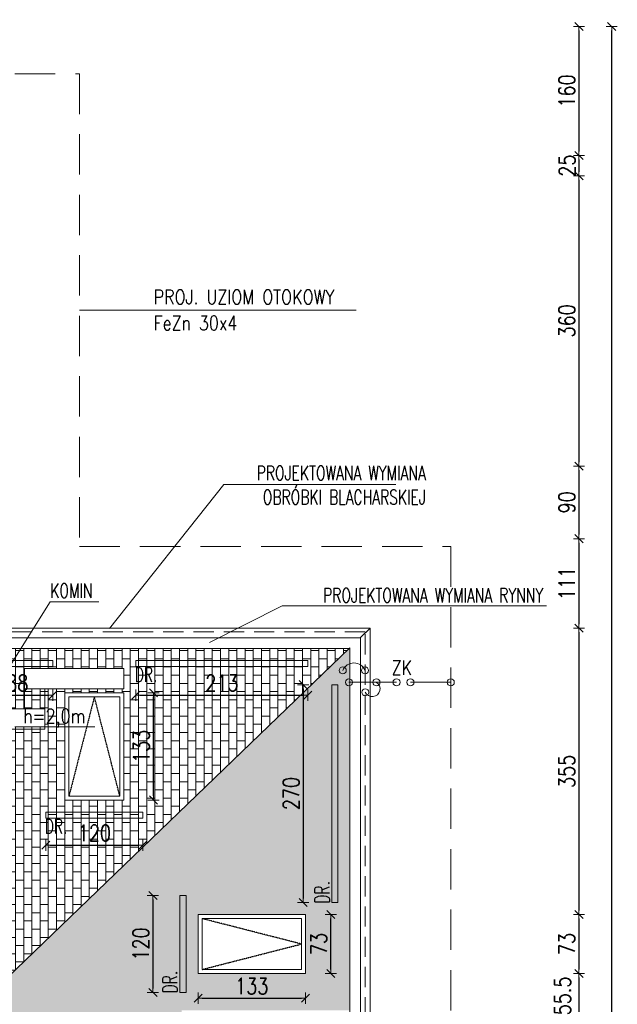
# Model space of a CAD drawing. Header units: millimetres. Extents: x 5973 to 39040, y 4443 to 37727.
# Tile 50 of 52: x 18649 to 19389, y 21913 to 23134. Entities that reach past the tile are written whole.
import ezdxf
from ezdxf.enums import TextEntityAlignment as Align

# ---------------------------------------------------------------- set-up
doc = ezdxf.new("R2010")
doc.units = ezdxf.units.MM
for name, pattern in [('DASHDOT', [1, 0.5, -0.25, 0, -0.25]), ('DASHED', [0.75, 0.5, -0.25]), ('HIDDEN', [0.375, 0.25, -0.125])]:
    doc.linetypes.add(name, pattern=pattern)
for name, color, linetype, lineweight in [('!MODUS_OPIS', 3, 'Continuous', 13), ('Cienka', 3, 'Continuous', 9), ('E_0', 4, 'Continuous', 15), ('Widok', 1, 'Continuous', 15), ('WYMIAROWANIE', 1, 'Continuous', 18)]:
    doc.layers.add(name, color=color, linetype=linetype, lineweight=lineweight)
for name, color, linetype in [('E_OSP', 2, 'Continuous'), ('INSTALACJA ODGROMOWA', 7, 'Continuous'), ('OSIE', 1, 'DASHDOT')]:
    doc.layers.add(name, color=color, linetype=linetype)
doc.styles.add('ROMANS', font='romans.shx', dxfattribs={"width": 0.8})
doc.styles.add('TXT', font='simplex.shx', dxfattribs={"width": 0.8})
doc.dimstyles.new('DIM100', dxfattribs={"dimscale": 5, "dimtxt": 4, "dimasz": 1, "dimexe": 0, "dimexo": 0, "dimgap": 1, "dimtad": 1, "dimdec": 4, "dimrnd": 0.5, "dimdsep": 46, "dimtxsty": 'TXT', "dimblk1": 'TICK1', "dimblk2": 'TICK1', "dimsah": 1, "dimcen": 0, "dimse1": 1, "dimse2": 1, "dimclrd": 1, "dimclre": 7, "dimclrt": 9, "dimadec": 0, "dimazin": 0, "dimtfac": 1, "dimtdec": 4, "dimtmove": 2, "dimatfit": 3, "dimldrblk": 'TICK1', "dimfxl": 1, "dimtolj": 1, "dimarcsym": 0})

# ---------------------------------------------------------------- blocks, each defined once
blk = doc.blocks.new('TICK1')
at = {"color": 2}
blk.add_line((-1, -1), (1, 1), dxfattribs=at)
at = {"color": 0}
for p, q in [((0, 0), (-1, 0)), ((0, -1.4), (0, 1.4))]:
    blk.add_line(p, q, dxfattribs=at)
blk = doc.blocks.new('*D151')
at = {"layer": 'Defpoints', "color": 0, "transparency": 16777216}
for p in [(19083, 23428.3), (18597.9, 23176.6), (19083, 22615.6)]:
    blk.add_point(p, dxfattribs=at)
at = {"layer": 'WYMIAROWANIE', "color": 1, "lineweight": -2, "transparency": 16777216}
blk.add_line((18602.9, 23428.3), (19078, 23428.3), dxfattribs=at)
at = {"layer": 'WYMIAROWANIE', "color": 1, "lineweight": -2, "transparency": 16777216, "xscale": 5, "yscale": 5, "zscale": 5, "rotation": 180}
blk.add_blockref('TICK1', (18597.9, 23428.3), dxfattribs=at)
at = {"layer": 'WYMIAROWANIE', "color": 1, "lineweight": -2, "transparency": 16777216, "xscale": 5, "yscale": 5, "zscale": 5}
blk.add_blockref('TICK1', (19083, 23428.3), dxfattribs=at)
at = {"layer": 'WYMIAROWANIE', "color": 9, "transparency": 16777216, "insert": (18840.5, 23443.3), "char_height": 20, "attachment_point": 5, "style": 'TXT'}
blk.add_mtext('\\A1;485', dxfattribs=at)
blk = doc.blocks.new('*D157')
at = {"layer": 'Defpoints', "color": 0, "transparency": 16777216}
for p in [(15561.9, 23463.7), (15561.9, 22625.2), (19083, 22625.2)]:
    blk.add_point(p, dxfattribs=at)
at = {"layer": 'WYMIAROWANIE', "color": 1, "lineweight": -2, "transparency": 16777216}
blk.add_line((19078, 23463.7), (15566.9, 23463.7), dxfattribs=at)
at = {"layer": 'WYMIAROWANIE', "color": 1, "lineweight": -2, "transparency": 16777216, "xscale": 5, "yscale": 5, "zscale": 5, "rotation": 180}
blk.add_blockref('TICK1', (15561.9, 23463.7), dxfattribs=at)
at = {"layer": 'WYMIAROWANIE', "color": 1, "lineweight": -2, "transparency": 16777216, "xscale": 5, "yscale": 5, "zscale": 5}
blk.add_blockref('TICK1', (19083, 23463.7), dxfattribs=at)
at = {"layer": 'WYMIAROWANIE', "color": 9, "transparency": 16777216, "insert": (17322.5, 23478.7), "char_height": 20, "attachment_point": 5, "style": 'TXT'}
blk.add_mtext('\\A1;3521', dxfattribs=at)
blk = doc.blocks.new('*D158')
at = {"layer": 'Defpoints', "color": 0, "transparency": 16777216}
for p in [(18008.6, 23125.7), (18008.6, 22965.7), (19341.8, 22965.7)]:
    blk.add_point(p, dxfattribs=at)
at = {"layer": 'WYMIAROWANIE', "color": 1, "lineweight": -2, "transparency": 16777216}
blk.add_line((19341.8, 23120.7), (19341.8, 22970.7), dxfattribs=at)
at = {"layer": 'WYMIAROWANIE', "color": 1, "lineweight": -2, "transparency": 16777216, "xscale": 5, "yscale": 5, "zscale": 5}
for p, rotation in [((19341.8, 23125.7), 90), ((19341.8, 22965.7), 270)]:
    blk.add_blockref('TICK1', p, dxfattribs=dict(at, rotation=rotation))
at = {"layer": 'WYMIAROWANIE', "color": 9, "transparency": 16777216, "insert": (19326.8, 23045.7), "char_height": 20, "attachment_point": 5, "rotation": 90, "style": 'TXT'}
blk.add_mtext('\\A1;160', dxfattribs=at)
blk = doc.blocks.new('*D159')
at = {"layer": 'Defpoints', "color": 0, "transparency": 16777216}
for p in [(18008.6, 22965.7), (18288.6, 22940.7), (19341.8, 22940.7)]:
    blk.add_point(p, dxfattribs=at)
at = {"layer": 'WYMIAROWANIE', "color": 1, "lineweight": -2, "transparency": 16777216}
blk.add_line((19341.8, 22960.7), (19341.8, 22945.7), dxfattribs=at)
at = {"layer": 'WYMIAROWANIE', "color": 1, "lineweight": -2, "transparency": 16777216, "xscale": 5, "yscale": 5, "zscale": 5}
for p, rotation in [((19341.8, 22965.7), 90), ((19341.8, 22940.7), 270)]:
    blk.add_blockref('TICK1', p, dxfattribs=dict(at, rotation=rotation))
at = {"layer": 'WYMIAROWANIE', "color": 9, "transparency": 16777216, "insert": (19327.2, 22953.2), "char_height": 20, "attachment_point": 5, "rotation": 90, "style": 'TXT'}
blk.add_mtext('\\A1;25', dxfattribs=at)
blk = doc.blocks.new('*D160')
at = {"layer": 'Defpoints', "color": 0, "transparency": 16777216}
for p in [(18288.6, 22940.7), (18560.6, 22580.7), (19341.8, 22580.7)]:
    blk.add_point(p, dxfattribs=at)
at = {"layer": 'WYMIAROWANIE', "color": 1, "lineweight": -2, "transparency": 16777216}
blk.add_line((19341.8, 22935.7), (19341.8, 22585.7), dxfattribs=at)
at = {"layer": 'WYMIAROWANIE', "color": 1, "lineweight": -2, "transparency": 16777216, "xscale": 5, "yscale": 5, "zscale": 5}
for p, rotation in [((19341.8, 22940.7), 90), ((19341.8, 22580.7), 270)]:
    blk.add_blockref('TICK1', p, dxfattribs=dict(at, rotation=rotation))
at = {"layer": 'WYMIAROWANIE', "color": 9, "transparency": 16777216, "insert": (19326.8, 22760.7), "char_height": 20, "attachment_point": 5, "rotation": 90, "style": 'TXT'}
blk.add_mtext('\\A1;360', dxfattribs=at)
blk = doc.blocks.new('*D161')
at = {"layer": 'Defpoints', "color": 0, "transparency": 16777216}
for p in [(18560.6, 22580.7), (18560.6, 22490.7), (19341.8, 22490.7)]:
    blk.add_point(p, dxfattribs=at)
at = {"layer": 'WYMIAROWANIE', "color": 1, "lineweight": -2, "transparency": 16777216}
blk.add_line((19341.8, 22575.7), (19341.8, 22495.7), dxfattribs=at)
at = {"layer": 'WYMIAROWANIE', "color": 1, "lineweight": -2, "transparency": 16777216, "xscale": 5, "yscale": 5, "zscale": 5}
for p, rotation in [((19341.8, 22580.7), 90), ((19341.8, 22490.7), 270)]:
    blk.add_blockref('TICK1', p, dxfattribs=dict(at, rotation=rotation))
at = {"layer": 'WYMIAROWANIE', "color": 9, "transparency": 16777216, "insert": (19326.8, 22535.7), "char_height": 20, "attachment_point": 5, "rotation": 90, "style": 'TXT'}
blk.add_mtext('\\A1;90', dxfattribs=at)
blk = doc.blocks.new('*D162')
at = {"layer": 'Defpoints', "color": 0, "transparency": 16777216}
for p in [(18560.6, 22490.7), (18763.6, 22379.7), (19341.8, 22379.7)]:
    blk.add_point(p, dxfattribs=at)
at = {"layer": 'WYMIAROWANIE', "color": 1, "lineweight": -2, "transparency": 16777216}
blk.add_line((19341.8, 22485.7), (19341.8, 22384.7), dxfattribs=at)
at = {"layer": 'WYMIAROWANIE', "color": 1, "lineweight": -2, "transparency": 16777216, "xscale": 5, "yscale": 5, "zscale": 5}
for p, rotation in [((19341.8, 22490.7), 90), ((19341.8, 22379.7), 270)]:
    blk.add_blockref('TICK1', p, dxfattribs=dict(at, rotation=rotation))
at = {"layer": 'WYMIAROWANIE', "color": 9, "transparency": 16777216, "insert": (19326.8, 22435.2), "char_height": 20, "attachment_point": 5, "rotation": 90, "style": 'TXT'}
blk.add_mtext('\\A1;111', dxfattribs=at)
blk = doc.blocks.new('*D163')
at = {"layer": 'Defpoints', "color": 0, "transparency": 16777216}
for p in [(18763.6, 22379.7), (19143.6, 22024.7), (19341.8, 22024.7)]:
    blk.add_point(p, dxfattribs=at)
at = {"layer": 'WYMIAROWANIE', "color": 1, "lineweight": -2, "transparency": 16777216}
blk.add_line((19341.8, 22374.7), (19341.8, 22029.7), dxfattribs=at)
at = {"layer": 'WYMIAROWANIE', "color": 1, "lineweight": -2, "transparency": 16777216, "xscale": 5, "yscale": 5, "zscale": 5}
for p, rotation in [((19341.8, 22379.7), 90), ((19341.8, 22024.7), 270)]:
    blk.add_blockref('TICK1', p, dxfattribs=dict(at, rotation=rotation))
at = {"layer": 'WYMIAROWANIE', "color": 9, "transparency": 16777216, "insert": (19326.8, 22202.2), "char_height": 20, "attachment_point": 5, "rotation": 90, "style": 'TXT'}
blk.add_mtext('\\A1;355', dxfattribs=at)
blk = doc.blocks.new('*D164')
at = {"layer": 'Defpoints', "color": 0, "transparency": 16777216}
for p in [(19143.6, 22024.7), (19143.6, 21951.7), (19341.8, 21951.7)]:
    blk.add_point(p, dxfattribs=at)
at = {"layer": 'WYMIAROWANIE', "color": 1, "lineweight": -2, "transparency": 16777216}
blk.add_line((19341.8, 22019.7), (19341.8, 21956.7), dxfattribs=at)
at = {"layer": 'WYMIAROWANIE', "color": 1, "lineweight": -2, "transparency": 16777216, "xscale": 5, "yscale": 5, "zscale": 5}
for p, rotation in [((19341.8, 22024.7), 90), ((19341.8, 21951.7), 270)]:
    blk.add_blockref('TICK1', p, dxfattribs=dict(at, rotation=rotation))
at = {"layer": 'WYMIAROWANIE', "color": 9, "transparency": 16777216, "insert": (19326.8, 21988.2), "char_height": 20, "attachment_point": 5, "rotation": 90, "style": 'TXT'}
blk.add_mtext('\\A1;73', dxfattribs=at)
blk = doc.blocks.new('*D165')
at = {"layer": 'Defpoints', "color": 0, "transparency": 16777216}
for p in [(19143.6, 21951.7), (19198.3, 21896), (19341.8, 21896)]:
    blk.add_point(p, dxfattribs=at)
at = {"layer": 'WYMIAROWANIE', "color": 1, "lineweight": -2, "transparency": 16777216}
blk.add_line((19341.8, 21946.7), (19341.8, 21901), dxfattribs=at)
at = {"layer": 'WYMIAROWANIE', "color": 1, "lineweight": -2, "transparency": 16777216, "xscale": 5, "yscale": 5, "zscale": 5}
for p, rotation in [((19341.8, 21951.7), 90), ((19341.8, 21896), 270)]:
    blk.add_blockref('TICK1', p, dxfattribs=dict(at, rotation=rotation))
at = {"layer": 'WYMIAROWANIE', "color": 9, "transparency": 16777216, "insert": (19321.5, 21923.8), "char_height": 20, "attachment_point": 5, "rotation": 90, "style": 'TXT'}
blk.add_mtext('\\A1;55.5', dxfattribs=at)
blk = doc.blocks.new('*D172')
at = {"layer": 'Defpoints', "color": 0, "transparency": 16777216}
for p in [(16650, 23125.7), (19382.3, 23125.7), (16650, 20607.6)]:
    blk.add_point(p, dxfattribs=at)
at = {"layer": 'WYMIAROWANIE', "color": 1, "lineweight": -2, "transparency": 16777216}
blk.add_line((19382.3, 20612.6), (19382.3, 23120.7), dxfattribs=at)
at = {"layer": 'WYMIAROWANIE', "color": 1, "lineweight": -2, "transparency": 16777216, "xscale": 5, "yscale": 5, "zscale": 5}
for p, rotation in [((19382.3, 23125.7), 90), ((19382.3, 20607.6), 270)]:
    blk.add_blockref('TICK1', p, dxfattribs=dict(at, rotation=rotation))
at = {"layer": 'WYMIAROWANIE', "color": 9, "transparency": 16777216, "insert": (19367.3, 21866.6), "char_height": 20, "attachment_point": 5, "rotation": 90, "style": 'TXT'}
blk.add_mtext('\\A1;2518', dxfattribs=at)
blk = doc.blocks.new('*D241')
at = {"layer": 'Defpoints', "color": 0, "transparency": 16777216}
for p in [(18869.9, 21933.9), (19002.9, 21933.9), (19002.9, 21921)]:
    blk.add_point(p, dxfattribs=at)
at = {"layer": 'WYMIAROWANIE', "color": 1, "lineweight": -2, "transparency": 16777216}
blk.add_line((18874.9, 21921), (18997.9, 21921), dxfattribs=at)
at = {"layer": 'WYMIAROWANIE', "color": 1, "lineweight": -2, "transparency": 16777216, "xscale": 5, "yscale": 5, "zscale": 5, "rotation": 180}
blk.add_blockref('TICK1', (18869.9, 21921), dxfattribs=at)
at = {"layer": 'WYMIAROWANIE', "color": 1, "lineweight": -2, "transparency": 16777216, "xscale": 5, "yscale": 5, "zscale": 5}
blk.add_blockref('TICK1', (19002.9, 21921), dxfattribs=at)
at = {"layer": 'WYMIAROWANIE', "color": 9, "transparency": 16777216, "insert": (18936.4, 21936), "char_height": 20, "attachment_point": 5, "style": 'TXT'}
blk.add_mtext('\\A1;133', dxfattribs=at)
blk = doc.blocks.new('*D242')
at = {"layer": 'Defpoints', "color": 0, "transparency": 16777216}
for p in [(19018.9, 22024.7), (19034.4, 22024.7), (19018.9, 21951.7)]:
    blk.add_point(p, dxfattribs=at)
at = {"layer": 'WYMIAROWANIE', "color": 1, "lineweight": -2, "transparency": 16777216}
blk.add_line((19034.4, 21956.7), (19034.4, 22019.7), dxfattribs=at)
at = {"layer": 'WYMIAROWANIE', "color": 1, "lineweight": -2, "transparency": 16777216, "xscale": 5, "yscale": 5, "zscale": 5}
for p, rotation in [((19034.4, 22024.7), 90), ((19034.4, 21951.7), 270)]:
    blk.add_blockref('TICK1', p, dxfattribs=dict(at, rotation=rotation))
at = {"layer": 'WYMIAROWANIE', "color": 9, "transparency": 16777216, "insert": (19019.4, 21988.2), "char_height": 20, "attachment_point": 5, "rotation": 90, "style": 'TXT'}
blk.add_mtext('\\A1;73', dxfattribs=at)
blk = doc.blocks.new('*D245')
at = {"layer": 'Defpoints', "color": 0, "transparency": 16777216}
for p in [(18790.9, 22299.7), (18814.5, 22299.7), (18790.9, 22166.7)]:
    blk.add_point(p, dxfattribs=at)
at = {"layer": 'WYMIAROWANIE', "color": 1, "lineweight": -2, "transparency": 16777216}
blk.add_line((18814.5, 22171.7), (18814.5, 22294.7), dxfattribs=at)
at = {"layer": 'WYMIAROWANIE', "color": 1, "lineweight": -2, "transparency": 16777216, "xscale": 5, "yscale": 5, "zscale": 5}
for p, rotation in [((18814.5, 22299.7), 90), ((18814.5, 22166.7), 270)]:
    blk.add_blockref('TICK1', p, dxfattribs=dict(at, rotation=rotation))
at = {"layer": 'WYMIAROWANIE', "color": 9, "transparency": 16777216, "insert": (18799.5, 22233.2), "char_height": 20, "attachment_point": 5, "rotation": 90, "style": 'TXT'}
blk.add_mtext('\\A1;133', dxfattribs=at)
blk = doc.blocks.new('E_PUSZKA')
at = {"layer": 'E_0', "color": 3}
blk.add_circle((0, 0), 4.35, dxfattribs=at)
blk = doc.blocks.new('ODGROMÓWKA')
at = {"layer": '!MODUS_OPIS', "ltscale": 0.7}
for p, q in [((6382.4, 14210.3), (6039.4, 14210.3)), ((6058.5, 13693.7), (5959.4, 13693.7))]:
    blk.add_line(p, q, dxfattribs=at)
at = {"layer": 'E_0', "color": 2, "linetype": 'HIDDEN', "ltscale": 100}
for p, q in [((6393.3, 13811.3), (5933.2, 13811.5)), ((6393.4, 12696), (6393.3, 13811.3))]:
    blk.add_line(p, q, dxfattribs=at)
at = {"layer": 'E_0'}
for p, q in [((6432.3, 13748.9), (6373.3, 13748.9)), ((6449.5, 13748.9), (6499.5, 13748.9))]:
    blk.add_line(p, q, dxfattribs=at)
at = {"layer": 'E_0', "color": 3, "linetype": 'DASHED', "ltscale": 100}
blk.add_lwpolyline([(2839.4, 12062.6), (2839.4, 13362.3), (2778.4, 13362.3), (2778.4, 14503.3), (3540.4, 14503.3), (3540.4, 14633.7), (5284.4, 14633.7), (5284.4, 14503.3), (6039.4, 14503.3), (6039.4, 13917.3), (6499.5, 13917.2), (6499.4, 12546.3), (4282.7, 12546.5), (4282.7, 12425.5), (3909.7, 12425.5), (3909.7, 12062.6)], dxfattribs=at)
at = {"layer": 'E_0'}
for centre, radius, start, end in [((6379.5, 13758.1), 14.9, 22.2716, 157.7284), ((6402.2, 13740.8), 9.62, 205.6933, 57.1257)]:
    blk.add_arc(centre, radius, start, end, dxfattribs=at)
at = {"layer": 'E_0', "xscale": -1}
for p, rotation in [((6365.7, 13763.7), 180), ((6393.3, 13763.7), 180), ((6373.3, 13748.9), 89.99999999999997), ((6407.4, 13748.9), 207.9059449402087), ((6432.3, 13748.9), 89.99999999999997), ((6449.5, 13748.9), 89.99999999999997), ((6499.5, 13748.9), 89.99999999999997), ((6393.5, 13736.6), 89.99999999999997), ((6393.5, 13736.6), 89.99999999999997)]:
    blk.add_blockref('E_PUSZKA', p, dxfattribs=dict(at, rotation=rotation))
blk.add_blockref('E_PUSZKA', (6393.5, 13736.6), dxfattribs=at)
at = {"layer": '!MODUS_OPIS', "ltscale": 0.7, "style": 'TXT', "width": 0.8}
for s, p in [('PROJ. UZIOM OTOKOWY', (6131.3, 14226.6)), ('FeZn 30x4', (6131.3, 14194.3))]:
    blk.add_text(s, height=18, dxfattribs=at).set_placement(p, align=Align.MIDDLE_LEFT)
blk.add_text('h=2,0m', height=18, dxfattribs=at).set_placement((6008.3, 13707.1), align=Align.MIDDLE_CENTER)
at = {"layer": 'E_OSP', "style": 'ROMANS', "width": 0.8}
blk.add_text('ZK', height=18, dxfattribs=at).set_placement((6426.1, 13767), align=Align.MIDDLE_LEFT)
blk = doc.blocks.new('*D267')
at = {"layer": 'Defpoints', "color": 0, "transparency": 16777216}
for p in [(18847.4, 22048.2), (18814, 21928.2), (18847.4, 21928.2)]:
    blk.add_point(p, dxfattribs=at)
at = {"layer": 'WYMIAROWANIE', "color": 1, "lineweight": -2, "transparency": 16777216}
blk.add_line((18814, 22043.2), (18814, 21933.2), dxfattribs=at)
at = {"layer": 'WYMIAROWANIE', "color": 1, "lineweight": -2, "transparency": 16777216, "xscale": 5, "yscale": 5, "zscale": 5}
for p, rotation in [((18814, 22048.2), 90), ((18814, 21928.2), 270)]:
    blk.add_blockref('TICK1', p, dxfattribs=dict(at, rotation=rotation))
at = {"layer": 'WYMIAROWANIE', "color": 9, "transparency": 16777216, "insert": (18799, 21988.2), "char_height": 20, "attachment_point": 5, "rotation": 90, "style": 'TXT'}
blk.add_mtext('\\A1;120', dxfattribs=at)
blk = doc.blocks.new('*D269')
at = {"layer": 'Defpoints', "color": 0, "transparency": 16777216}
for p in [(18681.4, 22144.2), (18801.4, 22144.2), (18801.4, 22110.8)]:
    blk.add_point(p, dxfattribs=at)
at = {"layer": 'WYMIAROWANIE', "color": 1, "lineweight": -2, "transparency": 16777216}
blk.add_line((18686.4, 22110.8), (18796.4, 22110.8), dxfattribs=at)
at = {"layer": 'WYMIAROWANIE', "color": 1, "lineweight": -2, "transparency": 16777216, "xscale": 5, "yscale": 5, "zscale": 5, "rotation": 180}
blk.add_blockref('TICK1', (18681.4, 22110.8), dxfattribs=at)
at = {"layer": 'WYMIAROWANIE', "color": 1, "lineweight": -2, "transparency": 16777216, "xscale": 5, "yscale": 5, "zscale": 5}
blk.add_blockref('TICK1', (18801.4, 22110.8), dxfattribs=at)
at = {"layer": 'WYMIAROWANIE', "color": 9, "transparency": 16777216, "insert": (18741.4, 22125.8), "char_height": 20, "attachment_point": 5, "style": 'TXT'}
blk.add_mtext('\\A1;120', dxfattribs=at)
blk = doc.blocks.new('*D296')
at = {"layer": 'Defpoints', "color": 0, "transparency": 16777216}
for p in [(19035.4, 22309.7), (19000.1, 22039.7), (19035.4, 22039.7)]:
    blk.add_point(p, dxfattribs=at)
at = {"layer": 'WYMIAROWANIE', "color": 1, "lineweight": -2, "transparency": 16777216}
blk.add_line((19000.1, 22304.7), (19000.1, 22044.7), dxfattribs=at)
at = {"layer": 'WYMIAROWANIE', "color": 1, "lineweight": -2, "transparency": 16777216, "xscale": 5, "yscale": 5, "zscale": 5}
for p, rotation in [((19000.1, 22309.7), 90), ((19000.1, 22039.7), 270)]:
    blk.add_blockref('TICK1', p, dxfattribs=dict(at, rotation=rotation))
at = {"layer": 'WYMIAROWANIE', "color": 9, "transparency": 16777216, "insert": (18985.1, 22174.7), "char_height": 20, "attachment_point": 5, "rotation": 90, "style": 'TXT'}
blk.add_mtext('\\A1;270', dxfattribs=at)
blk = doc.blocks.new('*D297')
at = {"layer": 'Defpoints', "color": 0, "transparency": 16777216}
for p in [(18792.9, 22332.2), (19005.9, 22332.2), (19005.9, 22296.8)]:
    blk.add_point(p, dxfattribs=at)
at = {"layer": 'WYMIAROWANIE', "color": 1, "lineweight": -2, "transparency": 16777216}
blk.add_line((18797.9, 22296.8), (19000.9, 22296.8), dxfattribs=at)
at = {"layer": 'WYMIAROWANIE', "color": 1, "lineweight": -2, "transparency": 16777216, "xscale": 5, "yscale": 5, "zscale": 5, "rotation": 180}
blk.add_blockref('TICK1', (18792.9, 22296.8), dxfattribs=at)
at = {"layer": 'WYMIAROWANIE', "color": 1, "lineweight": -2, "transparency": 16777216, "xscale": 5, "yscale": 5, "zscale": 5}
blk.add_blockref('TICK1', (19005.9, 22296.8), dxfattribs=at)
at = {"layer": 'WYMIAROWANIE', "color": 9, "transparency": 16777216, "insert": (18899.4, 22311.8), "char_height": 20, "attachment_point": 5, "style": 'TXT'}
blk.add_mtext('\\A1;213', dxfattribs=at)
blk = doc.blocks.new('*D298')
at = {"layer": 'Defpoints', "color": 0, "transparency": 16777216}
for p in [(18601.9, 22332.2), (18689.9, 22332.2), (18689.9, 22296.8)]:
    blk.add_point(p, dxfattribs=at)
at = {"layer": 'WYMIAROWANIE', "color": 1, "lineweight": -2, "transparency": 16777216}
blk.add_line((18606.9, 22296.8), (18684.9, 22296.8), dxfattribs=at)
at = {"layer": 'WYMIAROWANIE', "color": 1, "lineweight": -2, "transparency": 16777216, "xscale": 5, "yscale": 5, "zscale": 5, "rotation": 180}
blk.add_blockref('TICK1', (18601.9, 22296.8), dxfattribs=at)
at = {"layer": 'WYMIAROWANIE', "color": 1, "lineweight": -2, "transparency": 16777216, "xscale": 5, "yscale": 5, "zscale": 5}
blk.add_blockref('TICK1', (18689.9, 22296.8), dxfattribs=at)
at = {"layer": 'WYMIAROWANIE', "color": 9, "transparency": 16777216, "insert": (18645.9, 22311.8), "char_height": 20, "attachment_point": 5, "style": 'TXT'}
blk.add_mtext('\\A1;88', dxfattribs=at)

msp = doc.modelspace()

# ---------------------------------------------------------------- hatches: boundary and pattern name
at = {"layer": 'Cienka', "transparency": 33554483}
h = msp.add_hatch(dxfattribs=at)
h.set_pattern_fill('AR-B816', color=256, scale=0.07)
h.paths.add_polyline_path([(17987.90707, 22940.66483), (17987.90707, 22670.66483), (18067.90707, 22589.33174), (18067.90707, 22859.33174)])
h.paths.add_polyline_path([(18067.90707, 22859.33174), (18067.90707, 22589.33174), (18147.90707, 22670.66483), (18147.90707, 22940.66483)])
h.paths.add_polyline_path([(18517.90707, 22580.66483), (18517.90707, 22555.66483), (18517.90707, 22485.66483), (18542.90707, 22485.66483), (18542.90707, 22580.66483)])
h.paths.add_polyline_path([(18597.90707, 22355.58363), (18037.90707, 21816.16483), (17867.90707, 22120.66483), (17867.90707, 22240.66483), (18597.90707, 22940.66483)])
h.paths.add_polyline_path([(18849.53374, 21896.16483), (19057.90707, 21896.16483), (19057.90707, 21736.16483), (18849.53374, 21736.16483), (18849.53374, 21726.16483), (19057.92547, 21726.16483), (19057.92547, 21906.16483), (18849.53374, 21906.16483)])
h.paths.add_polyline_path([(18709.90707, 21611.87812), (18709.90707, 21684.66483), (18649.90707, 21684.66483), (18649.90707, 21669.69511), (18497.90707, 21816.16483), (19057.92547, 22355.49073), (19057.92547, 21277.43367), (19056.97911, 21277.43376)])
h.paths.add_polyline_path([(18419.90707, 22490.66483), (18359.90707, 22490.66483), (18359.90707, 22580.66483), (18419.90707, 22580.66483)], flags=16)
h.paths.add_polyline_path([(18542.90707, 22314.66483), (18409.90707, 22314.66483), (18409.90707, 22460.66483), (18542.90707, 22460.66483)], flags=16)
h.paths.add_polyline_path([(19057.90707, 21896.16483), (19057.90707, 21736.16483), (18849.53374, 21736.16483), (18768.20065, 21816.16483), (18849.53374, 21896.16483)], flags=16)
h.paths.add_polyline_path([(19002.90707, 22024.66483), (19002.90707, 21951.66483), (18869.90707, 21951.66483), (18869.90707, 22024.66483)], flags=16)
h.paths.add_polyline_path([(18869.90707, 21680.66483), (19002.90707, 21680.66483), (19002.90707, 21607.66483), (18869.90707, 21607.66483)], flags=16)
h.paths.add_polyline_path([(18414.90707, 22382.66483), (18537.90707, 22382.66483), (18537.90707, 22319.66483), (18414.90707, 22319.66483)], flags=0)
h.paths.add_polyline_path([(18414.90707, 22455.66483), (18537.90707, 22455.66483), (18537.90707, 22392.66483), (18414.90707, 22392.66483)], flags=0)
h.paths.add_polyline_path([(18874.90707, 22019.66483), (18997.90707, 22019.66483), (18997.90707, 21956.66483), (18874.90707, 21956.66483)], flags=0)
h.paths.add_polyline_path([(18997.90707, 21612.66483), (18874.90707, 21612.66483), (18874.90707, 21675.66483), (18997.90707, 21675.66483)], flags=0)
h.paths.add_polyline_path([(19057.90707, 21736.16483), (19057.90707, 21896.16483), (18976.57399, 21816.16483)], flags=0)
h = msp.add_hatch(dxfattribs=at)
h.set_pattern_fill('AR-B816', color=256, scale=0.05, angle=90)
h.set_pattern_definition([(90, (0.04, 0), (-10.16, 6e-16), []), (180, (0.04, 0), (-10.16, -10.16), [10.16, -10.16])])
h.paths.add_polyline_path([(18603.01822, 22279.66483), (18587.2856, 22254.66483), (18640.79544, 22254.66483), (18642.84197, 22257.42336), (18679.90707, 22257.42336), (18679.90707, 22279.66483), (18654.90707, 22279.66483)])
h.paths.add_polyline_path([(18603.01822, 22279.66483), (18524.90707, 22279.66483), (18524.90707, 22254.66483), (18587.2856, 22254.66483)])
h.paths.add_polyline_path([(18679.90707, 22304.66483), (18777.90707, 22304.66483), (18777.90707, 22329.66483), (18749.90707, 22329.66483), (18654.90707, 22329.66483), (18654.90707, 22304.66483)])
h.paths.add_polyline_path([(18597.90707, 22354.66483), (18597.90707, 22355.58363), (18037.90707, 21816.16483), (18497.90707, 21816.16483), (19057.06788, 22354.66483)])
h.paths.add_polyline_path([(18584.90707, 22113.16483), (18524.90707, 22113.16483), (18524.90707, 22233.16483), (18584.90707, 22233.16483)], flags=16)
h.paths.add_polyline_path([(18704.90707, 22166.66483), (18704.90707, 22299.66483), (18777.90707, 22299.66483), (18777.90707, 22166.66483)], flags=16)
h.paths.add_polyline_path([(18709.90707, 22171.66483), (18709.90707, 22294.66483), (18772.90707, 22294.66483), (18772.90707, 22171.66483)], flags=0)

# ---------------------------------------------------------------- linework, layer by layer
at = {"layer": '!MODUS_OPIS', "ltscale": 0.7}
for points in [[(18760.30432, 22379.27087), (18901.83105, 22557.67414), (19114.84761, 22557.67414)], [(18573.75554, 22233.16483), (18686.47429, 22412.28111), (18746.72031, 22412.28111)], [(18884.02835, 22362.14911), (18974.16995, 22407.37849), (19301.45123, 22407.37849)]]:
    msp.add_lwpolyline(points, dxfattribs=at)
at = {"layer": 'OSIE', "transparency": 33554687}
for points in [[(18772.90707, 22171.66483), (18741.40707, 22294.66483), (18709.90707, 22171.66483)], [(18874.90707, 21956.66483), (18997.90707, 21988.16483), (18874.90707, 22019.66483)]]:
    msp.add_lwpolyline(points, dxfattribs=at)
at = {"layer": 'Widok'}
for p, q in [((19070.56666, 22367.66483), (19083.02706, 22379.66483)), ((19083.02706, 22379.66483), (19070.56666, 22367.66483)), ((18497.90707, 21816.16483), (19057.92547, 22355.49073)), ((19057.92547, 22355.49073), (18497.90707, 21816.16483))]:
    msp.add_line(p, q, dxfattribs=at)
for points in [[(19083.02706, 22379.66483), (18622.90707, 22379.66483), (18622.90707, 22965.66483), (17867.90707, 22965.66483), (17867.90707, 23125.66483), (16323.90707, 23125.66483), (16323.90707, 22965.66483), (15561.90707, 22965.66483), (15561.90707, 22024.66483), (15622.90707, 22024.66483), (15622.90707, 20607.63121)], [(19070.92547, 22367.66483), (18610.90707, 22367.66483), (18610.90707, 22953.66483), (17867.90707, 22953.66483)], [(19057.92547, 22354.66483), (18597.90707, 22354.66483), (18597.90707, 22940.66483), (17867.90707, 22940.66483)], [(19082.92547, 21252.43142), (19083.02706, 22379.66483)], [(16481.1459, 20632.63229), (16481.20286, 21264.66591), (19070.92547, 21264.4325), (19070.92547, 22368.01039)], [(16468.1459, 20632.63346), (16468.20403, 21277.66708), (19057.92547, 21277.43367), (19057.92547, 22355.49073)], [(19083.02706, 22354.66483), (19083.02481, 22354.66483)], [(18832.92547, 22339.66483), (18792.90707, 22339.66483), (18792.90707, 22332.16483), (19005.92547, 22332.16483), (19005.92547, 22339.66483), (18832.92547, 22339.66483)], [(18749.90707, 22329.66483), (18777.90707, 22329.66483), (18777.90707, 22304.66483), (18654.90707, 22304.66483), (18654.90707, 22329.66483), (18749.90707, 22329.66483)], [(18654.90707, 22304.66483), (18654.90707, 22279.66483)], [(18654.90707, 22254.66483), (18679.90707, 22254.66483), (18679.90707, 22304.66483), (18679.90707, 22279.66483), (18654.90707, 22279.66483)], [(19042.92547, 22212.66483), (19042.92547, 22309.66483), (19035.42547, 22309.66483), (19035.42547, 22039.66483), (19042.92547, 22039.66483), (19042.92547, 22212.66483)], [(18777.90707, 22166.66483), (18704.90707, 22166.66483), (18704.90707, 22299.66483), (18777.90707, 22299.66483), (18777.90707, 22166.66483)], [(18654.90707, 22279.66483), (18524.90707, 22279.66483), (18524.90707, 22254.66483), (18679.90707, 22254.66483)], [(18654.90707, 22254.66483), (18679.90707, 22254.66483)], [(18741.40707, 22151.66483), (18801.40707, 22151.66483), (18801.40707, 22144.16483), (18681.40707, 22144.16483), (18681.40707, 22151.66483), (18741.40707, 22151.66483)], [(18854.90707, 21988.16483), (18854.90707, 21928.16483), (18847.40707, 21928.16483), (18847.40707, 22048.16483), (18854.90707, 22048.16483), (18854.90707, 21988.16483)], [(18869.90707, 22024.66483), (18869.90707, 21951.66483), (19002.90707, 21951.66483), (19002.90707, 22024.66483), (18869.90707, 22024.66483)]]:
    msp.add_lwpolyline(points, dxfattribs=at)
for points in [[(18601.88868, 22339.66483), (18601.88868, 22332.16483), (18689.90707, 22332.16483), (18689.90707, 22339.66483), (18601.88868, 22339.66483)], [(18772.90707, 22171.66483), (18709.90707, 22171.66483), (18709.90707, 22294.66483), (18772.90707, 22294.66483)], [(18874.90707, 22019.66483), (18874.90707, 21956.66483), (18997.90707, 21956.66483), (18997.90707, 22019.66483)]]:
    msp.add_lwpolyline(points, close=True, dxfattribs=at)

# ---------------------------------------------------------------- block references
at = {"layer": 'INSTALACJA ODGROMOWA'}
msp.add_blockref('ODGROMÓWKA', (12683.48703, 8563.71099), dxfattribs=at)

# ---------------------------------------------------------------- texts
at = {"layer": '!MODUS_OPIS', "ltscale": 0.7, "char_height": 18, "attachment_point": 3, "style": 'TXT'}
for s, width, insert in [('{\\W0.7;PROJEKTOWANA WYMIANA OBRÓBKI BLACHARSKIEJ}', 267.629343, (19152.00556, 22581.20941)), ('{\\W0.7;KOMIN}', 202.8482185, (18739.05577, 22435.24271)), ('{\\W0.7;PROJEKTOWANA WYMIANA RYNNY}', 372.1843363, (19297.44525, 22429.5146)), ('{\\W0.7;DR.}', 202.8482185, (18819.33962, 22331.07675)), ('{\\W0.7;DR.}', 202.8482185, (18707.83962, 22143.07675))]:
    msp.add_mtext_dynamic_manual_height_columns(s, width=width, gutter_width=12.5, heights=[0], dxfattribs=dict(at, insert=insert))
at = {"layer": '!MODUS_OPIS', "ltscale": 0.7, "char_height": 18, "attachment_point": 3, "rotation": 90, "style": 'TXT'}
for insert in [(19014.66621, 22066.2707), (18826.1489, 21955.04136)]:
    msp.add_mtext_dynamic_manual_height_columns('{\\W0.7;DR.}', width=202.8482185, gutter_width=12.5, heights=[0], dxfattribs=dict(at, insert=insert))

# ---------------------------------------------------------------- dimensions: what is measured, and where the dimension line sits
at = {"layer": 'WYMIAROWANIE'}
for base, p1, p2, picture, middle in [((15561.90707, 23463.68748), (19083.02706, 22625.15553), (15561.90707, 22625.15553), '*D157', (17322.46707, 23478.68748)), ((18689.90707, 22296.80071), (18601.88868, 22332.16483), (18689.90707, 22332.16483), '*D298', (18645.89788, 22311.80071)), ((19005.92547, 22296.80071), (18792.90707, 22332.16483), (19005.92547, 22332.16483), '*D297', (18899.41627, 22311.80071)), ((19002.90707, 21920.95837), (18869.90707, 21933.93088), (19002.90707, 21933.93088), '*D241', (18936.40707, 21935.95837))]:
    dim = msp.add_linear_dim(base=base, p1=p1, p2=p2, dimstyle='DIM100', override={"dimtxsty": 'TXT', "dimldrblk": 'TICK1'}, dxfattribs=at)
    dim.commit()
    dim.dimension.update_dxf_attribs({"geometry": picture, "text_midpoint": middle})
dim = msp.add_linear_dim(base=(19083.02706, 23428.25353), p1=(18597.90707, 23176.60614), p2=(19083.02706, 22615.60614), dimstyle='DIM100', dxfattribs=at)
dim.commit()
dim.dimension.update_dxf_attribs({"geometry": '*D151', "text_midpoint": (18840.46707, 23443.25353)})
for base, p1, p2, angle, picture, middle in [((19382.26049, 23125.66483), (16650.02299, 20607.63121), (16650.02299, 23125.66483), 90, '*D172', (19367.26049, 21866.64802)), ((19341.82469, 22965.66483), (18008.55801, 23125.66483), (18008.55801, 22965.66483), 90, '*D158', (19326.82469, 23045.66483)), ((19341.82469, 22580.66483), (18288.55801, 22940.66483), (18560.55801, 22580.66483), 90, '*D160', (19326.82469, 22760.66483)), ((19341.82469, 22490.66483), (18560.55801, 22580.66483), (18560.55801, 22490.66483), 90, '*D161', (19326.82469, 22535.66483)), ((19341.82469, 22379.66483), (18560.55801, 22490.66483), (18763.55801, 22379.66483), 90, '*D162', (19326.82469, 22435.16483)), ((19341.82469, 22024.66483), (18763.55801, 22379.66483), (19143.55801, 22024.66483), 90, '*D163', (19326.82469, 22202.16483)), ((19000.06135, 22039.66483), (19035.42547, 22309.66483), (19035.42547, 22039.66483), 270, '*D296', (18985.06135, 22174.66483)), ((18814.5096, 22299.66483), (18790.888, 22166.66483), (18790.888, 22299.66483), 90, '*D245', (18799.5096, 22233.16483)), ((18801.40707, 22110.77837), (18681.40707, 22144.16483), (18801.40707, 22144.16483), 180, '*D269', (18741.40707, 22125.77837)), ((18814.02061, 21928.16483), (18847.40707, 22048.16483), (18847.40707, 21928.16483), 90, '*D267', (18799.02061, 21988.16483)), ((19034.42455, 22024.66483), (19018.88516, 21951.66483), (19018.88516, 22024.66483), 90, '*D242', (19019.42455, 21988.16483)), ((19341.82469, 21951.66483), (19143.55801, 22024.66483), (19143.55801, 21951.66483), 90, '*D164', (19326.82469, 21988.16483))]:
    dim = msp.add_linear_dim(base=base, p1=p1, p2=p2, angle=angle, dimstyle='DIM100', override={"dimtxsty": 'TXT', "dimldrblk": 'TICK1'}, dxfattribs=at)
    dim.commit()
    dim.dimension.update_dxf_attribs({"geometry": picture, "text_midpoint": middle})
for base, p1, p2, picture, middle in [((19341.82469, 22940.66483), (18008.55801, 22965.66483), (18288.55801, 22940.66483), '*D159', (19327.22032, 22953.16483)), ((19341.82469, 21895.96002), (19143.55801, 21951.66483), (19198.34979, 21895.96002), '*D165', (19321.45598, 21923.81243))]:
    dim = msp.add_linear_dim(base=base, p1=p1, p2=p2, angle=90, dimstyle='DIM100', override={"dimtxsty": 'TXT', "dimldrblk": 'TICK1'}, dxfattribs=at)
    dim.commit()
    dim.dimension.update_dxf_attribs({"geometry": picture, "text_midpoint": middle, "dimtype": 160})

doc.saveas('drawing.dxf')
